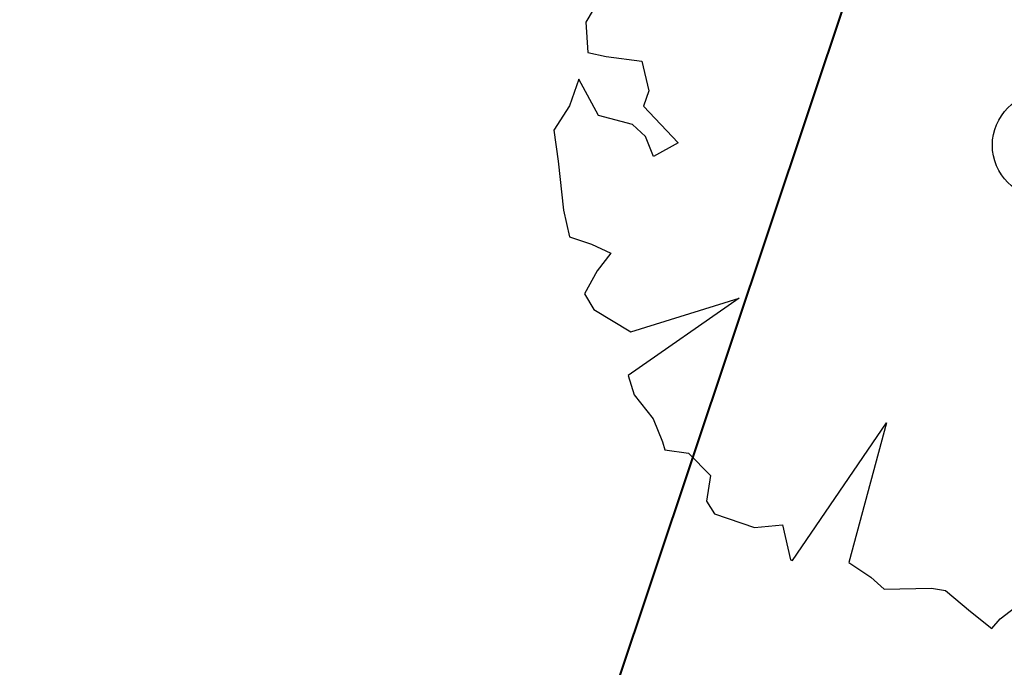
# Model space of a CAD drawing. Header units: metres. Extents: x 6599594 to 6600699, y 5687867 to 5691114.
# Tile 100 of 256: x 6599880.21 to 6599883.07, y 5688678.36 to 5688680.24. Entities that reach past the tile are written whole.
import ezdxf

# ---------------------------------------------------------------- set-up
doc = ezdxf.new("R2010")
doc.units = ezdxf.units.M
doc.header["$MEASUREMENT"] = 0
for name, pattern in [('1', [0]), ('3_EGBZ', [1.5, 1, -0.5]), ('BTO', [0]), ('BUG', [1.5, 1, -0.5])]:
    doc.linetypes.add(name, pattern=pattern)
for name, color, linetype, lineweight in [('_dren', 30, '3_EGBZ', 40), ('_kolor chodnik', 50, '1', 5), ('_kolor jezdnia', 4, '1', 0), ('_kolor zjazdy kostka', 7, '1', 5), ('_kolor ścieżka @ 1', 10, '1', 0), ('_nasadzenia', 72, 'BUG', 30), ('_podział mój', 201, 'BTO', 40)]:
    doc.layers.add(name, color=color, linetype=linetype, lineweight=lineweight)
doc.layers.add('RS-drzewa projektowane', color=7, linetype='CONTINUOUS')
pattern_1 = [(45, (0, 0), (-0.1414213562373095, 0.1414213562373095), []), (135, (0, 0), (-0.1414213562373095, -0.1414213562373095), [])]

# ---------------------------------------------------------------- blocks, each defined once
blk = doc.blocks.new('d2')
at = {"layer": '_nasadzenia'}
for p, q in [((-293019.6650315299, 28216.48516633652), (-293019.9423898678, 28216.34093857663)), ((-293019.5058528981, 28216.47423294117), (-293019.6650315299, 28216.48516633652)), ((-293019.4652712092, 28215.71171003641), (-293019.5058528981, 28216.47423294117)), ((-293019.2000540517, 28216.51097357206), (-293019.3144192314, 28216.43055231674)), ((-293019.0088658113, 28216.43478685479), (-293019.2000540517, 28216.51097357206)), ((-293019.3144192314, 28216.43055231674), (-293019.4652712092, 28215.71171003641)), ((-293018.855843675, 28216.46941021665), (-293019.0088658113, 28216.43478685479)), ((-293018.6644100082, 28216.42572959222), (-293018.855843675, 28216.46941021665)), ((-293020.0166255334, 28216.40975598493), (-293020.2968166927, 28216.3208126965)), ((-293019.9423898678, 28216.34093857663), (-293020.0166255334, 28216.40975598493)), ((-293018.5676449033, 28216.32748790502), (-293018.6644100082, 28216.42572959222)), ((-293018.4212701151, 28216.34265583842), (-293018.5676449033, 28216.32748790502)), ((-293018.2402983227, 28216.20477988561), (-293018.4212701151, 28216.34265583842)), ((-293020.2968166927, 28216.3208126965), (-293020.3139259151, 28216.20716193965)), ((-293020.4275548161, 28216.22425896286), (-293020.8178057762, 28216.19464650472)), ((-293020.3139259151, 28216.20716193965), (-293020.4275548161, 28216.22425896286)), ((-293020.8178057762, 28216.19464650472), (-293020.7468937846, 28216.1161013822)), ((-293017.9817671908, 28216.00781423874), (-293018.2402983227, 28216.20477988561)), ((-293020.7468937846, 28216.1161013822), (-293020.6306410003, 28215.83548282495)), ((-293018.0050329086, 28215.93972023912), (-293017.9817671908, 28216.00781423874)), ((-293020.9398000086, 28215.96474544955), (-293021.0288029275, 28215.79961544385)), ((-293020.6306410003, 28215.83548282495), (-293020.9398000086, 28215.96474544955)), ((-293018.0871430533, 28215.82655175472), (-293018.0050329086, 28215.93972023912)), ((-293017.7984534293, 28215.74964162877), (-293018.0871430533, 28215.82655175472)), ((-293021.0288029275, 28215.79961544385), (-293021.0134116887, 28215.68572355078)), ((-293018.1938077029, 28215.40966504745), (-293017.7984534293, 28215.74964162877)), ((-293021.0134116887, 28215.68572355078), (-293021.1669246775, 28215.58608800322)), ((-293021.1669246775, 28215.58608800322), (-293021.2618386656, 28215.49902084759)), ((-293021.2618386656, 28215.49902084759), (-293021.2464474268, 28215.38512895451)), ((-293017.4792267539, 28215.41244162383), (-293018.1938077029, 28215.40966504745)), ((-293017.3314917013, 28215.17728852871), (-293017.4792267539, 28215.41244162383)), ((-293021.2464474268, 28215.38512895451), (-293021.2697131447, 28215.3170349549)), ((-293021.2697131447, 28215.3170349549), (-293021.3484996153, 28215.21359418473)), ((-293021.3484996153, 28215.21359418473), (-293021.2814021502, 28215.06030916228)), ((-293017.2482667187, 28215.00762989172), (-293017.3314917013, 28215.17728852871)), ((-293021.2814021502, 28215.06030916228), (-293021.3571103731, 28214.93409001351)), ((-293017.262052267, 28214.90370684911), (-293017.2482667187, 28215.00762989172)), ((-293021.3571103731, 28214.93409001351), (-293021.3483664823, 28214.80074269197)), ((-293017.5911168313, 28214.7988722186), (-293017.262052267, 28214.90370684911)), ((-293021.3483664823, 28214.80074269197), (-293021.2672380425, 28214.78388680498)), ((-293017.5240193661, 28214.64558719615), (-293017.5911168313, 28214.7988722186)), ((-293021.2672380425, 28214.78388680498), (-293021.1113830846, 28214.76322569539)), ((-293021.1113830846, 28214.76322569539), (-293021.0798643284, 28214.63296018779)), ((-293021.3882505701, 28214.6840101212), (-293021.4281346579, 28214.56727755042)), ((-293021.3017019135, 28214.52407919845), (-293021.3882505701, 28214.6840101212)), ((-293017.4198706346, 28214.66431921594), (-293017.5240193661, 28214.64558719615)), ((-293017.2806340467, 28214.59501953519), (-293017.4198706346, 28214.66431921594)), ((-293021.0798643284, 28214.63296018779), (-293021.1031300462, 28214.56486618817)), ((-293017.3634804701, 28214.38433277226), (-293017.2806340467, 28214.59501953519)), ((-293021.4281346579, 28214.56727755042), (-293021.4971955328, 28214.46051383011)), ((-293021.1031300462, 28214.56486618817), (-293020.9515804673, 28214.40445299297)), ((-293021.1524943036, 28214.4839626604), (-293021.3017019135, 28214.52407919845)), ((-293021.0943861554, 28214.43151886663), (-293021.1524943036, 28214.4839626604)), ((-293021.4971955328, 28214.46051383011), (-293021.4787260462, 28214.32384355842)), ((-293021.0592982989, 28214.34348716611), (-293021.0943861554, 28214.43151886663)), ((-293020.9515804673, 28214.40445299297), (-293021.0592982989, 28214.34348716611)), ((-293017.2244893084, 28214.28252699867), (-293017.3634804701, 28214.38433277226)), ((-293021.4787260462, 28214.32384355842), (-293021.4543454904, 28214.10911043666)), ((-293017.3293743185, 28214.16627670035), (-293017.2244893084, 28214.28252699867)), ((-293017.3515251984, 28213.81535557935), (-293017.3813259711, 28214.17316373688)), ((-293017.3813259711, 28214.17316373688), (-293017.3716003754, 28214.16984078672)), ((-293017.3716003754, 28214.16984078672), (-293017.3293743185, 28214.16627670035)), ((-293021.4543454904, 28214.10911043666), (-293021.4292286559, 28213.99189559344)), ((-293021.4292286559, 28213.99189559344), (-293021.3319726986, 28213.95866609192)), ((-293021.3319726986, 28213.95866609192), (-293021.2477660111, 28213.91903182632)), ((-293021.2477660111, 28213.91903182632), (-293021.3068558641, 28213.8414512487)), ((-293021.3068558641, 28213.8414512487), (-293021.3628674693, 28213.74109229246)), ((-293017.4071456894, 28213.74987151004), (-293017.3515251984, 28213.81535557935)), ((-293017.4827541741, 28213.65378966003), (-293017.4364681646, 28213.75747156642)), ((-293017.4364681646, 28213.75747156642), (-293017.4072913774, 28213.74750271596)), ((-293021.3628674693, 28213.74109229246), (-293021.3211322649, 28213.67251602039)), ((-293020.6827278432, 28213.72211137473), (-293021.1705643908, 28213.3820784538)), ((-293021.1593662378, 28213.57379206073), (-293020.6827278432, 28213.72211137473)), ((-293018.340181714, 28213.73353405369), (-293017.6313377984, 28213.34606689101)), ((-293017.6100354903, 28213.15411214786), (-293018.340181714, 28213.73353405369)), ((-293021.3211322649, 28213.67251602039), (-293021.1593662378, 28213.57379206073)), ((-293017.5369146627, 28213.36812186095), (-293017.4827541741, 28213.65378966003)), ((-293021.1705643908, 28213.3820784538), (-293021.14520213, 28213.29736970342)), ((-293017.6313377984, 28213.34606689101), (-293017.5369146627, 28213.36812186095)), ((-293021.14520213, 28213.29736970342), (-293021.061486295, 28213.19272325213)), ((-293021.061486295, 28213.19272325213), (-293021.0199965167, 28213.09164088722)), ((-293020.4486406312, 28212.57052589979), (-293020.0360262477, 28213.17468230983)), ((-293020.0360262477, 28213.17468230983), (-293020.2016862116, 28212.5621920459)), ((-293017.7507446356, 28213.02837527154), (-293017.6100354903, 28213.15411214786)), ((-293021.0199965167, 28213.09164088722), (-293021.0105163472, 28213.05581184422)), ((-293021.0105163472, 28213.05581184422), (-293020.906613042, 28213.04203777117)), ((-293020.906613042, 28213.04203777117), (-293020.8098479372, 28212.94379608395)), ((-293017.8259620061, 28212.96716830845), (-293017.7507446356, 28213.02837527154)), ((-293020.8098479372, 28212.94379608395), (-293020.8269571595, 28212.83014532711)), ((-293019.2314686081, 28212.35019368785), (-293019.1358041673, 28212.95519975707)), ((-293019.1358041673, 28212.95519975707), (-293019.0065527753, 28212.43629629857)), ((-293017.9794749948, 28212.86753276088), (-293017.8259620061, 28212.96716830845)), ((-293018.1946652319, 28212.7781072), (-293018.0347503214, 28212.86469208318)), ((-293018.0347503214, 28212.86469208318), (-293018.0250247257, 28212.86136913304)), ((-293018.0250247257, 28212.86136913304), (-293017.9794749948, 28212.86753276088)), ((-293020.8269571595, 28212.83014532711), (-293020.7916238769, 28212.77461971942)), ((-293020.7916238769, 28212.77461971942), (-293020.6165631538, 28212.71480661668)), ((-293018.0912527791, 28212.69932094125), (-293018.1946652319, 28212.7781072)), ((-293020.6165631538, 28212.71480661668), (-293020.4929632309, 28212.72689273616)), ((-293020.4929632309, 28212.72689273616), (-293020.4583662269, 28212.57384884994)), ((-293018.1899812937, 28212.53751388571), (-293018.0912527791, 28212.69932094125)), ((-293020.4583662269, 28212.57384884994), (-293020.4486406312, 28212.57052589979)), ((-293020.2016862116, 28212.5621920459), (-293020.1046756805, 28212.49645645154)), ((-293018.3759947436, 28212.43811947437), (-293018.1899812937, 28212.53751388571)), ((-293020.1046756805, 28212.49645645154), (-293020.0465675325, 28212.44401265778)), ((-293018.8995712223, 28212.3997438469), (-293018.7235287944, 28212.46995511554)), ((-293018.7235287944, 28212.46995511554), (-293018.6326747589, 28212.4497762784)), ((-293018.6326747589, 28212.4497762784), (-293018.5743211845, 28212.42983857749)), ((-293020.0465675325, 28212.44401265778), (-293019.8385154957, 28212.44897060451)), ((-293019.8385154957, 28212.44897060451), (-293019.7768382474, 28212.43876061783)), ((-293019.7768382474, 28212.43876061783), (-293019.6670238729, 28212.34692369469)), ((-293019.0065527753, 28212.43629629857), (-293018.8995712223, 28212.3997438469)), ((-293018.5743211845, 28212.42983857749), (-293018.3759947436, 28212.43811947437)), ((-293019.5372674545, 28212.31345305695), (-293019.4490008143, 28212.38106478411)), ((-293019.4490008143, 28212.38106478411), (-293019.3906472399, 28212.3611270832)), ((-293019.6670238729, 28212.34692369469), (-293019.5733370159, 28212.2714603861)), ((-293019.3906472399, 28212.3611270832), (-293019.3097642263, 28212.31176510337)), ((-293019.3097642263, 28212.31176510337), (-293019.2314686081, 28212.35019368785)), ((-293019.5733370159, 28212.2714603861), (-293019.5372674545, 28212.31345305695))]:
    blk.add_line(p, q, dxfattribs=at)
blk.add_circle((-293019.3393299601, 28214.3936584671), 0.2317757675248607, dxfattribs=at)
blk = doc.blocks.new('hhh')
at = {"layer": '_podział mój'}
blk.add_line((6600012.715234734, 5689068.962127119), (6599853.466151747, 5688593.232024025), dxfattribs=at)

msp = doc.modelspace()

# ---------------------------------------------------------------- hatches: boundary and pattern name
at = {"layer": '_kolor chodnik'}
h = msp.add_hatch(dxfattribs=at)
h.set_pattern_fill('ANSI37', color=256, scale=1.6)
h.set_pattern_definition(pattern_1)
h.paths.add_polyline_path([(6599849.938171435, 5688542.085872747), (6599852.232147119, 5688548.938742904), (6599853.573135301, 5688548.489851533), (6599853.827082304, 5688549.248475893), (6599851.793849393, 5688549.929093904), (6599849.895278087, 5688548.982823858), (6599847.823506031, 5688542.793750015)])
edge = h.paths.add_edge_path()
edge.add_line((6600018.106075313, 5689087.454911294), (6600022.42781917, 5689091.229234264))
edge.add_line((6600022.42781917, 5689091.229234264), (6600020.233254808, 5689093.742094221))
edge.add_line((6600020.233254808, 5689093.742094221), (6600017.159471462, 5689091.057656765))
edge.add_arc((6600023.275194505, 5689085.385140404), 8.34143334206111, 137.1531558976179, 148.8016577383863)
edge.add_line((6600016.140105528, 5689089.706021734), (6600018.106075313, 5689087.454911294))
h.paths.add_polyline_path([(6600038.501784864, 5689187.59229436), (6600037.906968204, 5689187.700586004), (6600037.638296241, 5689186.224843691), (6600038.240083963, 5689186.115282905)])
h.paths.add_polyline_path([(6600069.098302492, 5689360.276020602), (6600068.321239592, 5689360.413462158), (6600068.064048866, 5689358.936495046), (6600068.836639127, 5689358.799546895)])
h.paths.add_polyline_path([(6600082.393785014, 5689362.950258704), (6600082.941124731, 5689366.103121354), (6600081.481377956, 5689366.361351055), (6600080.923159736, 5689363.210828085)])
h.paths.add_polyline_path([(6600074.022236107, 5689388.065861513), (6600072.983907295, 5689388.249860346), (6600072.723374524, 5689386.772538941), (6600073.760538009, 5689386.588865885)])
h.paths.add_polyline_path([(6600105.602402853, 5689486.45426531), (6600106.738797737, 5689489.760539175), (6600105.28818975, 5689490.281952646), (6600104.132785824, 5689486.965912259)])
h.paths.add_polyline_path([(6600132.519778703, 5689678.737346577), (6600131.636986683, 5689678.922259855), (6600131.330470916, 5689677.453953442), (6600132.212256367, 5689677.269208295)])
h.paths.add_polyline_path([(6600156.649397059, 5689798.7449027), (6600156.48800471, 5689797.95886096), (6600157.450195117, 5689797.757316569), (6600157.615023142, 5689798.542205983)])
h.paths.add_polyline_path([(6600189.055358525, 5689948.643107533), (6600187.902868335, 5689948.884512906), (6600187.600024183, 5689947.417400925), (6600188.748131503, 5689947.176379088)])
edge = h.paths.add_edge_path()
edge.add_line((6600204.459383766, 5690032.969035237), (6600204.153258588, 5690031.227801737))
edge.add_arc((6600202.328347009, 5690027.299936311), 4.331100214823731, 41.853001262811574, 65.08011546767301, ccw=False)
edge.add_arc((6600032.903931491, 5690051.979071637), 174.020003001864, 352.8070218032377, 353.495463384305)
edge.add_arc((6600202.372679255, 5690027.343587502), 5.999999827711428, 55.12102442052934, 69.64815978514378)
edge = h.paths.add_edge_path()
edge.add_line((6600205.046027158, 5690040.265402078), (6600204.972740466, 5690038.483452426))
edge.add_arc((6600203.986269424, 5690044.401803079), 5.999999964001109, 279.4630688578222, 294.9140560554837)
edge.add_line((6600206.513819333, 5690038.960158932), (6600206.607027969, 5690041.030672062))
edge.add_arc((6600203.986269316, 5690044.401803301), 4.270000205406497, 284.3702444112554, 307.86193139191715, ccw=False)
edge = h.paths.add_edge_path()
edge.add_arc((6600203.547470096, 5690044.558759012), 6.446878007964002, 324.43500910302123, 356.20133685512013, ccw=False)
edge.add_arc((6600203.986269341, 5690044.401803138), 6.000000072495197, 323.2169970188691, 357.4193489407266)
h.paths.add_polyline_path([(6600208.910055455, 5690121.713696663), (6600208.146285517, 5690121.748120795), (6600207.125602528, 5690121.794124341), (6600209.971605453, 5690121.665851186)])
edge = h.paths.add_edge_path()
edge.add_line((6600238.769818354, 5690481.648294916), (6600240.338176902, 5690490.87374652))
edge.add_line((6600240.338176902, 5690490.87374652), (6600241.251295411, 5690510.829461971))
edge.add_line((6600241.251295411, 5690510.829461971), (6600239.524022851, 5690510.928942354))
edge.add_line((6600239.524022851, 5690510.928942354), (6600238.633343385, 5690491.167757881))
edge.add_line((6600238.633343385, 5690491.167757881), (6600234.579716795, 5690467.661262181))
edge.add_line((6600234.579716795, 5690467.661262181), (6600234.449796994, 5690464.966873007))
edge.add_arc((6600242.443669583, 5690464.607462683), 8.001948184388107, 177.4256737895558, 268.2543056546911)
edge.add_line((6600242.199903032, 5690456.609228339), (6600242.216657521, 5690457.359274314))
edge.add_line((6600242.216657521, 5690457.359274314), (6600242.305257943, 5690458.836738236))
edge.add_arc((6600242.444504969, 5690464.607952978), 5.772894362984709, 177.0298084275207, 268.6178439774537, ccw=False)
edge.add_line((6600236.679365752, 5690464.907083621), (6600236.951876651, 5690470.95443634))
edge.add_line((6600236.951876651, 5690470.95443634), (6600238.15078669, 5690478.210832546))
edge.add_line((6600238.15078669, 5690478.210832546), (6600238.769818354, 5690481.648294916))
h.paths.add_polyline_path([(6600238.769818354, 5690481.648294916), (6600238.15078669, 5690478.210832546), (6600239.670056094, 5690477.930590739), (6600240.266710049, 5690481.376366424)])
edge = h.paths.add_edge_path()
edge.add_line((6600223.366500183, 5690460.339976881), (6600223.278629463, 5690457.997544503))
edge.add_arc((6600220.967166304, 5690465.656339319), 7.999999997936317, 286.7940807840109, 300.2738222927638)
edge.add_line((6600225.000231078, 5690458.747331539), (6600225.240084, 5690461.623695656))
edge.add_arc((6600221.105749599, 5690465.648640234), 5.76999998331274, 293.06724424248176, 315.7681070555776, ccw=False)
edge = h.paths.add_edge_path()
edge.add_arc((6600220.025145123, 5690444.676291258), 5.770000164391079, 37.996647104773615, 59.94382588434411, ccw=False)
edge.add_line((6600224.572175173, 5690448.22839199), (6600224.817793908, 5690451.081798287))
edge.add_arc((6600220.025145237, 5690444.676291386), 7.999999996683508, 53.19588653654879, 68.15166733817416)
edge.add_line((6600223.00235276, 5690452.101669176), (6600222.91504296, 5690449.670427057))
edge = h.paths.add_edge_path()
edge.add_arc((6600221.105749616, 5690465.648640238), 7.999999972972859, 328.0222308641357, 357.0132597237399)
edge.add_line((6600229.094882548, 5690465.23180147), (6600229.218816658, 5690467.593604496))
edge.add_line((6600229.218816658, 5690467.593604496), (6600228.218919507, 5690467.645774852))
edge.add_line((6600228.218919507, 5690467.645774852), (6600227.891778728, 5690461.411918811))
h.paths.add_polyline_path([(6600200.980142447, 5690012.236744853), (6600202.317278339, 5690011.956662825), (6600202.522293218, 5690012.935421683), (6600201.182321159, 5690013.216097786)])
h.paths.add_polyline_path([(6600196.457878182, 5689983.98337835), (6600195.202332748, 5689984.246370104), (6600194.899091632, 5689982.777335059), (6600196.150355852, 5689982.515240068)])
edge = h.paths.add_edge_path()
edge.add_line((6600112.305909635, 5689517.991018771), (6600112.691041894, 5689519.807934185))
edge.add_line((6600112.691041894, 5689519.807934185), (6600113.245521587, 5689522.423769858))
edge.add_line((6600113.245521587, 5689522.423769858), (6600111.553124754, 5689522.782507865))
edge.add_line((6600111.553124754, 5689522.782507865), (6600107.405864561, 5689503.21722655))
edge.add_line((6600107.405864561, 5689503.21722655), (6600099.494506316, 5689480.361667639))
edge.add_line((6600099.494506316, 5689480.361667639), (6600099.182814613, 5689478.891218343))
edge.add_arc((6600107.008997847, 5689477.232359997), 8.000059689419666, 168.0325629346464, 257.7529108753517)
edge.add_line((6600105.311960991, 5689469.414366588), (6600105.784990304, 5689471.593619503))
edge.add_arc((6600107.008927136, 5689477.232314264), 5.769999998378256, 168.0321375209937, 257.7533362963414, ccw=False)
edge.add_line((6600101.364343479, 5689478.42879883), (6600101.647245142, 5689479.76342708))
edge.add_line((6600101.647245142, 5689479.76342708), (6600104.132785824, 5689486.965912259))
edge.add_line((6600104.132785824, 5689486.965912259), (6600105.28818975, 5689490.281952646))
edge.add_line((6600105.28818975, 5689490.281952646), (6600108.240043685, 5689498.809726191))
edge.add_line((6600108.240043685, 5689498.809726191), (6600112.305909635, 5689517.991018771))
h.paths.add_polyline_path([(6600136.009573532, 5689645.499114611), (6600138.333647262, 5689645.012304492), (6600138.661671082, 5689646.578318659), (6600134.869459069, 5689647.372651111)])
at = {"layer": '_kolor jezdnia'}
h = msp.add_hatch(dxfattribs=at)
h.set_pattern_fill('ANSI37', color=4, scale=3.5)
h.set_pattern_definition([(45, (0, 0), (-0.3093592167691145, 0.3093592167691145), []), (135, (0, 0), (-0.3093592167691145, -0.3093592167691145), [])])
edge = h.paths.add_edge_path()
edge.add_line((6599833.066047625, 5688539.933393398), (6599850.649511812, 5688527.983462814))
edge.add_arc((6599857.337592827, 5688536.653968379), 10.95025544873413, 169.5012687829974, 232.3548431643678, ccw=False)
edge.add_arc((6599858.085851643, 5688536.618142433), 11.69295282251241, 162.2507788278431, 169.9967502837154, ccw=False)
edge.add_line((6599846.949484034, 5688540.182754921), (6599847.823506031, 5688542.793750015))
edge.add_line((6599847.823506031, 5688542.793750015), (6599849.895278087, 5688548.982823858))
edge.add_line((6599849.895278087, 5688548.982823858), (6599852.434748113, 5688556.56906746))
edge.add_line((6599852.434748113, 5688556.56906746), (6599928.48625871, 5688783.760284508))
edge.add_line((6599928.48625871, 5688783.760284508), (6599931.025728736, 5688791.34652811))
edge.add_line((6599931.025728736, 5688791.34652811), (6599996.657773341, 5688987.411326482))
edge.add_line((6599996.657773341, 5688987.411326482), (6599999.197243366, 5688994.997570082))
edge.add_line((6599999.197243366, 5688994.997570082), (6600021.930100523, 5689062.908193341))
edge.add_line((6600021.930100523, 5689062.908193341), (6600017.620224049, 5689067.371531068))
edge.add_line((6600017.620224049, 5689067.371531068), (6600016.714558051, 5689064.654078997))
edge.add_line((6600016.714558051, 5689064.654078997), (6600012.423620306, 5689051.835617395))
edge.add_line((6600012.423620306, 5689051.835617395), (6600009.884150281, 5689044.249373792))
edge.add_line((6600009.884150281, 5689044.249373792), (6599977.53516164, 5688947.612159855))
edge.add_line((6599977.53516164, 5688947.612159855), (6599974.995691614, 5688940.025916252))
edge.add_line((6599974.995691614, 5688940.025916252), (6599942.096912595, 5688841.746295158))
edge.add_line((6599942.096912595, 5688841.746295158), (6599939.557442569, 5688834.160051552))
edge.add_line((6599939.557442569, 5688834.160051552), (6599882.679288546, 5688664.246042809))
edge.add_line((6599882.679288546, 5688664.246042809), (6599880.139818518, 5688656.659799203))
edge.add_line((6599880.139818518, 5688656.659799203), (6599852.46454386, 5688573.984527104))
edge.add_line((6599852.46454386, 5688573.984527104), (6599842.470137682, 5688544.127903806))
edge.add_arc((6599835.706422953, 5688546.652910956), 7.219660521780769, 248.5480913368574, 339.52856074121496, ccw=False)
h.paths.add_polyline_path([(6600044.653202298, 5689172.271628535), (6600046.276244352, 5689181.431901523), (6600047.759199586, 5689189.801539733), (6600051.0603021, 5689208.432603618), (6600052.368792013, 5689215.817578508), (6600054.808584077, 5689229.587499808), (6600056.11707399, 5689236.972474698), (6600057.346666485, 5689243.912161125), (6600058.655146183, 5689251.297078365), (6600058.831439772, 5689252.292060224), (6600060.098987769, 5689259.445963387), (6600060.139929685, 5689259.677035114), (6600061.407468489, 5689266.830886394), (6600072.329030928, 5689328.470998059), (6600073.637511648, 5689335.855921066), (6600077.337304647, 5689356.73715072), (6600078.820259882, 5689365.106788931), (6600081.142794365, 5689378.214921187), (6600082.538516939, 5689386.092227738), (6600095.187867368, 5689457.483787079), (6600091.082877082, 5689465.8405575), (6600089.043088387, 5689454.328211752), (6600087.870641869, 5689447.711051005), (6600087.560133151, 5689445.958573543), (6600086.562151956, 5689440.326076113), (6600082.433200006, 5689417.022719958), (6600080.95024477, 5689408.65308175), (6600077.202698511, 5689387.502337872), (6600075.719743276, 5689379.132699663), (6600073.469199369, 5689366.430874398), (6600071.986244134, 5689358.061236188), (6600069.98686466, 5689346.776955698), (6600068.591142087, 5689338.899649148), (6600065.559290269, 5689321.78820693), (6600064.163567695, 5689313.910900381), (6600059.719426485, 5689288.828650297), (6600058.323703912, 5689280.951343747), (6600057.563846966, 5689276.662793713), (6600056.168124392, 5689268.785487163), (6600054.804920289, 5689261.091711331), (6600053.409197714, 5689253.21440478), (6600053.264817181, 5689252.399536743), (6600051.869094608, 5689244.522230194), (6600051.183555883, 5689240.653124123), (6600049.787833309, 5689232.775817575), (6600046.593849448, 5689214.749319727), (6600045.198126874, 5689206.872013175), (6600044.41754409, 5689202.466488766), (6600042.934588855, 5689194.096850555), (6600036.429952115, 5689157.38538759), (6600034.946996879, 5689149.01574938), (6600030.579776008, 5689124.367629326), (6600027.529365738, 5689107.151445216), (6600024.895072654, 5689094.014582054), (6600030.583685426, 5689094.264316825), (6600032.945013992, 5689106.191885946), (6600043.170247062, 5689163.901990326)])
edge = h.paths.add_edge_path()
edge.add_line((6600111.106812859, 5689535.144351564), (6600111.256844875, 5689535.85214863))
edge.add_line((6600111.256844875, 5689535.85214863), (6600112.915748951, 5689543.678261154))
edge.add_line((6600112.915748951, 5689543.678261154), (6600117.304772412, 5689564.384094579))
edge.add_line((6600117.304772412, 5689564.384094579), (6600119.067357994, 5689572.699339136))
edge.add_line((6600119.067357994, 5689572.699339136), (6600120.087667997, 5689577.512794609))
edge.add_line((6600120.087667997, 5689577.512794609), (6600121.642890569, 5689584.849775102))
edge.add_line((6600121.642890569, 5689584.849775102), (6600128.436769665, 5689616.900852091))
edge.add_line((6600128.436769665, 5689616.900852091), (6600129.991992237, 5689624.237832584))
edge.add_line((6600129.991992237, 5689624.237832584), (6600132.660554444, 5689636.827148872))
edge.add_line((6600132.660554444, 5689636.827148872), (6600133.208838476, 5689639.444704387))
edge.add_line((6600133.208838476, 5689639.444704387), (6600134.848957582, 5689647.274775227))
edge.add_line((6600134.848957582, 5689647.274775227), (6600138.97649476, 5689666.979995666))
edge.add_line((6600138.97649476, 5689666.979995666), (6600140.51410642, 5689674.320687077))
edge.add_line((6600140.51410642, 5689674.320687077), (6600145.209128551, 5689696.735129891))
edge.add_line((6600145.209128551, 5689696.735129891), (6600146.746740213, 5689704.075821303))
edge.add_line((6600146.746740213, 5689704.075821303), (6600151.462308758, 5689726.588354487))
edge.add_line((6600151.462308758, 5689726.588354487), (6600152.999920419, 5689733.929045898))
edge.add_line((6600152.999920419, 5689733.929045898), (6600155.244070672, 5689744.642813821))
edge.add_line((6600155.244070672, 5689744.642813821), (6600156.781682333, 5689751.983505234))
edge.add_line((6600156.781682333, 5689751.983505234), (6600161.635515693, 5689775.156126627))
edge.add_line((6600161.635515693, 5689775.156126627), (6600163.378142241, 5689783.475576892))
edge.add_line((6600163.378142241, 5689783.475576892), (6600163.850769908, 5689785.731942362))
edge.add_line((6600163.850769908, 5689785.731942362), (6600167.028500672, 5689800.902704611))
edge.add_line((6600167.028500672, 5689800.902704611), (6600179.49088801, 5689860.399222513))
edge.add_line((6600179.49088801, 5689860.399222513), (6600181.233514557, 5689868.718672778))
edge.add_line((6600181.233514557, 5689868.718672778), (6600181.84713393, 5689871.648144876))
edge.add_line((6600181.84713393, 5689871.648144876), (6600183.384745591, 5689878.988836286))
edge.add_line((6600183.384745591, 5689878.988836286), (6600184.935818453, 5689886.393792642))
edge.add_line((6600184.935818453, 5689886.393792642), (6600186.575937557, 5689894.223863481))
edge.add_line((6600186.575937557, 5689894.223863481), (6600194.05133812, 5689929.912074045))
edge.add_line((6600194.05133812, 5689929.912074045), (6600195.691457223, 5689937.742144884))
edge.add_line((6600195.691457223, 5689937.742144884), (6600202.915799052, 5689972.231779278))
edge.add_line((6600202.915799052, 5689972.231779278), (6600204.555918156, 5689980.061850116))
edge.add_line((6600204.555918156, 5689980.061850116), (6600206.062781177, 5689987.255744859))
edge.add_line((6600206.062781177, 5689987.255744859), (6600207.702900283, 5689995.085815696))
edge.add_line((6600207.702900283, 5689995.085815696), (6600210.232559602, 5690007.162628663))
edge.add_line((6600210.232559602, 5690007.162628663), (6600211.694938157, 5690014.144150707))
edge.add_arc((6600028.177652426, 5690052.584442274), 187.5000004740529, 348.1696294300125, 357.4195276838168)
edge.add_line((6600215.487522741, 5690044.142720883), (6600208.310270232, 5690026.480446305))
edge.add_arc((6600032.903933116, 5690051.97907145), 177.2500013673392, 348.1696294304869, 351.7289130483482, ccw=False)
edge.add_line((6600206.38894146, 5690015.640182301), (6600205.966941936, 5690013.625519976))
edge.add_line((6600205.966941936, 5690013.625519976), (6600204.326822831, 5690005.795449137))
edge.add_line((6600204.326822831, 5690005.795449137), (6600197.076961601, 5689971.183982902))
edge.add_line((6600197.076961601, 5689971.183982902), (6600195.334335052, 5689962.864532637))
edge.add_line((6600195.334335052, 5689962.864532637), (6600193.44722506, 5689953.855305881))
edge.add_line((6600193.44722506, 5689953.855305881), (6600191.909227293, 5689946.512771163))
edge.add_line((6600191.909227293, 5689946.512771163), (6600185.496844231, 5689915.899498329))
edge.add_line((6600185.496844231, 5689915.899498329), (6600183.856521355, 5689908.068454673))
edge.add_line((6600183.856521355, 5689908.068454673), (6600182.066605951, 5689899.523243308))
edge.add_line((6600182.066605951, 5689899.523243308), (6600180.32407057, 5689891.204228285))
edge.add_line((6600180.32407057, 5689891.204228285), (6600174.320344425, 5689862.541919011))
edge.add_line((6600174.320344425, 5689862.541919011), (6600172.577809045, 5689854.222903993))
edge.add_line((6600172.577809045, 5689854.222903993), (6600163.663810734, 5689811.666703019))
edge.add_line((6600163.663810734, 5689811.666703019), (6600162.023782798, 5689803.837067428))
edge.add_line((6600162.023782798, 5689803.837067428), (6600160.924220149, 5689798.587659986))
edge.add_line((6600160.924220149, 5689798.587659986), (6600159.279208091, 5689790.734229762))
edge.add_line((6600159.279208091, 5689790.734229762), (6600157.107250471, 5689780.365115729))
edge.add_line((6600157.107250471, 5689780.365115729), (6600155.462238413, 5689772.511685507))
edge.add_line((6600155.462238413, 5689772.511685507), (6600153.380318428, 5689762.572418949))
edge.add_line((6600153.380318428, 5689762.572418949), (6600151.735124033, 5689754.718118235))
edge.add_line((6600151.735124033, 5689754.718118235), (6600148.586504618, 5689739.686336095))
edge.add_line((6600148.586504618, 5689739.686336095), (6600146.885007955, 5689731.563243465))
edge.add_line((6600146.885007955, 5689731.563243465), (6600141.75088822, 5689707.052510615))
edge.add_line((6600141.75088822, 5689707.052510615), (6600140.110896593, 5689699.223048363))
edge.add_line((6600140.110896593, 5689699.223048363), (6600133.483561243, 5689667.583574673))
edge.add_line((6600133.483561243, 5689667.583574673), (6600131.860394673, 5689659.834436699))
edge.add_line((6600131.860394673, 5689659.834436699), (6600131.740984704, 5689659.26436315))
edge.add_line((6600131.740984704, 5689659.26436315), (6600130.117814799, 5689651.515209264))
edge.add_line((6600130.117814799, 5689651.515209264), (6600127.27873359, 5689637.961189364))
edge.add_line((6600127.27873359, 5689637.961189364), (6600126.924568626, 5689636.290366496))
edge.add_line((6600126.924568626, 5689636.290366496), (6600125.166244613, 5689627.995226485))
edge.add_line((6600125.166244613, 5689627.995226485), (6600118.009503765, 5689594.232298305))
edge.add_line((6600118.009503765, 5689594.232298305), (6600116.25117975, 5689585.937158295))
edge.add_line((6600116.25117975, 5689585.937158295), (6600113.665314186, 5689573.737975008))
edge.add_line((6600113.665314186, 5689573.737975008), (6600111.898534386, 5689565.402943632))
edge.add_line((6600111.898534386, 5689565.402943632), (6600104.889982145, 5689532.339115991))
edge.add_line((6600104.889982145, 5689532.339115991), (6600103.22663594, 5689524.492047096))
edge.add_line((6600103.22663594, 5689524.492047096), (6600096.623876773, 5689493.342605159))
edge.add_line((6600096.623876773, 5689493.342605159), (6600094.968986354, 5689485.535427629))
edge.add_line((6600094.968986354, 5689485.535427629), (6600094.300101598, 5689482.379870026))
edge.add_line((6600094.300101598, 5689482.379870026), (6600099.182814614, 5689478.891218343))
edge.add_line((6600099.182814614, 5689478.891218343), (6600099.494506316, 5689480.361667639))
edge.add_line((6600099.494506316, 5689480.361667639), (6600111.106812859, 5689535.144351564))
edge = h.paths.add_edge_path()
edge.add_arc((6600239.213891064, 5690851.400367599), 10.00000000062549, -2.8342403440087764, 76.13703556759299, ccw=False)
edge.add_line((6600249.201658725, 5690850.905901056), (6600249.082723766, 5690848.503524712))
edge.add_line((6600249.082723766, 5690848.503524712), (6600247.016487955, 5690806.767468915))
edge.add_line((6600247.016487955, 5690806.767468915), (6600246.092398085, 5690789.152178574))
edge.add_line((6600246.092398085, 5690789.152178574), (6600233.768116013, 5690572.015170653))
edge.add_line((6600233.768116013, 5690572.015170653), (6600228.959056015, 5690465.296202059))
edge.add_line((6600228.959056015, 5690465.296202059), (6600234.588724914, 5690465.017134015))
edge.add_line((6600234.588724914, 5690465.017134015), (6600239.262540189, 5690571.767576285))
edge.add_line((6600239.262540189, 5690571.767576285), (6600252.50503885, 5690806.400146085))
edge.add_line((6600252.50503885, 5690806.400146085), (6600254.569211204, 5690848.094521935))
edge.add_arc((6600262.559425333, 5690847.6989487), 7.999999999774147, 76.13703557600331, 177.1657596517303, ccw=False)
edge.add_line((6600264.476229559, 5690855.465921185), (6600241.609896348, 5690861.109083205))
edge = h.paths.add_edge_path()
edge.add_line((6600250.031475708, 5690451.625307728), (6600250.231741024, 5690455.772579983))
edge.add_line((6600250.231741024, 5690455.772579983), (6600246.257763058, 5690456.417303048))
edge.add_line((6600246.257763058, 5690456.417303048), (6600242.171761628, 5690456.61060902))
edge.add_arc((6600242.563100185, 5690464.586983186), 7.985968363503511, 176.9123644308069, 267.1911945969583, ccw=False)
edge.add_line((6600234.588724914, 5690465.017134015), (6600228.959056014, 5690465.296202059))
edge.add_arc((6600220.965133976, 5690465.657286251), 8.002072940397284, 267.8289300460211, 357.413716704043, ccw=False)
edge.add_line((6600220.661989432, 5690457.660957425), (6600212.406915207, 5690458.119572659))
edge.add_line((6600212.406915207, 5690458.119572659), (6600208.431872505, 5690457.817501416))
edge.add_line((6600208.431872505, 5690457.817501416), (6600208.233912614, 5690454.548331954))
edge.add_line((6600208.233912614, 5690454.548331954), (6600212.129565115, 5690453.127270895))
edge.add_line((6600212.129565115, 5690453.127270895), (6600218.640548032, 5690452.76554962))
edge.add_line((6600218.640548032, 5690452.76554962), (6600216.486747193, 5690452.885205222))
edge.add_line((6600216.486747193, 5690452.885205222), (6600220.468905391, 5690452.663974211))
edge.add_arc((6600220.025145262, 5690444.676291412), 7.99999997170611, -0.3386579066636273, 86.8201700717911, ccw=False)
edge.add_line((6600228.025005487, 5690444.629006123), (6600227.803602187, 5690439.649256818))
edge.add_line((6600227.803602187, 5690439.649256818), (6600226.885525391, 5690435.936828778))
edge.add_line((6600226.885525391, 5690435.936828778), (6600225.534849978, 5690405.967249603))
edge.add_line((6600225.534849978, 5690405.967249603), (6600226.115199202, 5690402.187514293))
edge.add_line((6600226.115199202, 5690402.187514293), (6600213.445139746, 5690121.008786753))
edge.add_line((6600213.445139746, 5690121.008786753), (6600213.352800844, 5690118.960058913))
edge.add_line((6600213.352800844, 5690118.960058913), (6600209.980184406, 5690044.131649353))
edge.add_arc((6600203.98626942, 5690044.401803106), 5.999999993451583, 257.4162346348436, 357.41934921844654, ccw=False)
edge.add_line((6600202.679069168, 5690038.545931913), (6600201.589735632, 5690033.666039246))
edge.add_line((6600201.589735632, 5690033.666039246), (6600203.67987942, 5690033.199458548))
edge.add_arc((6600202.372679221, 5690027.343587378), 5.999999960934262, -8.27108729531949, 77.41623506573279, ccw=False)
edge.add_line((6600208.310270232, 5690026.480446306), (6600215.487522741, 5690044.142720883))
edge.add_line((6600215.487522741, 5690044.142720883), (6600216.199687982, 5690059.9446614))
edge.add_line((6600216.199687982, 5690059.9446614), (6600216.537356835, 5690067.437056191))
edge.add_line((6600216.537356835, 5690067.437056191), (6600223.893528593, 5690230.66011469))
edge.add_line((6600223.893528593, 5690230.66011469), (6600224.231197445, 5690238.152509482))
edge.add_line((6600224.231197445, 5690238.152509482), (6600233.507835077, 5690443.987992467))
edge.add_arc((6600241.499722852, 5690443.627812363), 7.999999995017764, 87.29208981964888, 177.4195277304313, ccw=False)
edge.add_line((6600241.877677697, 5690451.618879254), (6600246.021541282, 5690451.422886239))
edge.add_line((6600246.021541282, 5690451.422886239), (6600246.427694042, 5690451.44338883))
edge.add_line((6600246.427694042, 5690451.44338883), (6600246.79397003, 5690451.461878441))
edge.add_line((6600246.79397003, 5690451.461878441), (6600250.031475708, 5690451.625307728))
edge = h.paths.add_edge_path()
edge.add_line((6600007.33756506, 5689086.20374581), (6600006.980466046, 5689080.740822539))
edge.add_line((6600006.980466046, 5689080.740822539), (6600007.229745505, 5689080.720859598))
edge.add_line((6600007.229745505, 5689080.720859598), (6600008.093335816, 5689080.601653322))
edge.add_line((6600008.093335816, 5689080.601653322), (6600008.702681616, 5689080.53831051))
edge.add_arc((6600008.140193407, 5689070.554142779), 9.999999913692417, -18.557800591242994, 86.77547804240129, ccw=False)
edge.add_line((6600017.620224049, 5689067.371531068), (6600021.930100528, 5689062.908193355))
edge.add_arc((6599734.83819726, 5689159.011261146), 302.7499967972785, 341.4922000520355, 343.8640860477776)
edge.add_arc((6600034.895369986, 5689072.315877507), 9.581213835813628, 98.63328270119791, 164.5273290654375, ccw=False)
edge.add_line((6600033.457137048, 5689081.788529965), (6600033.832640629, 5689081.798737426))
edge.add_line((6600033.832640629, 5689081.798737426), (6600034.422462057, 5689082.05700874))
edge.add_line((6600034.422462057, 5689082.05700874), (6600036.833623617, 5689082.139040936))
edge.add_line((6600036.833623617, 5689082.139040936), (6600036.730225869, 5689087.148851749))
edge.add_line((6600036.730225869, 5689087.148851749), (6600036.579860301, 5689087.134303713))
edge.add_arc((6600036.479565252, 5689093.136286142), 6.002820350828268, 169.1687651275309, 270.9573417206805, ccw=False)
edge.add_line((6600030.583685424, 5689094.264316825), (6600024.895072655, 5689094.014582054))
edge.add_arc((6600015.200558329, 5689096.162123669), 9.929528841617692, 271.0943432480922, 347.5094668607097, ccw=False)
edge.add_arc((6600014.909438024, 5689089.646776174), 3.446070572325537, 264.4236009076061, 278.0194998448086, ccw=False)
edge.add_line((6600014.574573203, 5689086.217014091), (6600014.299554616, 5689086.232508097))
edge.add_line((6600014.299554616, 5689086.232508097), (6600010.474232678, 5689086.448019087))
edge.add_line((6600010.474232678, 5689086.448019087), (6600007.33756506, 5689086.20374581))
edge = h.paths.add_edge_path()
edge.add_line((6600105.490725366, 5689463.953528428), (6600106.927559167, 5689464.047234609))
edge.add_line((6600106.927559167, 5689464.047234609), (6600107.835, 5689468.66))
edge.add_line((6600107.835, 5689468.66), (6600105.311960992, 5689469.414366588))
edge.add_arc((6600107.008997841, 5689477.232359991), 8.000059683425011, 168.0325628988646, 257.75291091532, ccw=False)
edge.add_line((6600099.182814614, 5689478.891218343), (6600094.300101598, 5689482.379870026))
edge.add_arc((6600586.245114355, 5689378.104238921), 502.8750369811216, 168.032376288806, 169.9522165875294)
edge.add_line((6600091.082877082, 5689465.8405575), (6600095.187867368, 5689457.483787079))
edge.add_arc((6600103.065173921, 5689456.088064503), 8.000000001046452, 77.7533362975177, 169.9524553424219, ccw=False)
edge.add_line((6600104.762140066, 5689463.906012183), (6600105.490725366, 5689463.953528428))
at = {"layer": '_kolor zjazdy kostka'}
h = msp.add_hatch(dxfattribs=at)
h.set_pattern_fill('ANSI37', color=256, scale=1.6)
h.set_pattern_definition(pattern_1)
h.paths.add_polyline_path([(6600244.137440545, 5690813.934732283), (6600242.369522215, 5690814.022127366), (6600242.097568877, 5690808.528921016), (6600243.865482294, 5690808.441426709)])
h.paths.add_polyline_path([(6600247.012128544, 5690806.679412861), (6600247.442736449, 5690815.377295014), (6600247.393289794, 5690814.378518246), (6600247.113277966, 5690808.722537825)])
h.paths.add_polyline_path([(6600242.297085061, 5690788.088808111), (6600240.958726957, 5690788.155683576), (6600240.648818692, 5690782.664569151), (6600241.987258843, 5690782.599147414)])
h.paths.add_polyline_path([(6600245.558275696, 5690780.919298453), (6600246.037231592, 5690789.405686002), (6600244.985820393, 5690788.453468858), (6600244.612601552, 5690781.981345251)])
h.paths.add_polyline_path([(6600241.348405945, 5690723.711515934), (6600242.272017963, 5690722.691689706), (6600242.749709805, 5690731.155680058), (6600241.698138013, 5690730.203317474), (6600241.472690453, 5690726.27550499)])
h.paths.add_polyline_path([(6600225.772794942, 5690394.589141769), (6600224.731429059, 5690393.637598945), (6600224.461246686, 5690387.644646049), (6600225.412923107, 5690386.603142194)])
h.paths.add_polyline_path([(6600223.012390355, 5690333.280720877), (6600223.372595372, 5690341.272607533), (6600222.32835346, 5690340.318436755), (6600222.058239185, 5690334.324941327)])
h.paths.add_polyline_path([(6600215.496388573, 5690166.390602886), (6600215.856593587, 5690174.382489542), (6600214.812834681, 5690173.428760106), (6600214.542018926, 5690167.435062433)])
h.paths.add_polyline_path([(6600212.446537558, 5690121.053392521), (6600213.399499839, 5690120.010473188), (6600213.788744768, 5690128.503024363), (6600212.745135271, 5690127.54943145)])
h.paths.add_polyline_path([(6600209.977420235, 5690121.665589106), (6600210.225142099, 5690127.162117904), (6600207.346107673, 5690127.291879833), (6600207.119593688, 5690121.794395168)])
h.paths.add_polyline_path([(6600207.950178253, 5690070.725854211), (6600204.880846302, 5690070.828947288), (6600204.643784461, 5690065.333808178), (6600207.702521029, 5690065.204598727)])
h.paths.add_polyline_path([(6600200.981479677, 5690012.236464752), (6600199.969248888, 5690007.339980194), (6600201.282587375, 5690007.064882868), (6600202.31726072, 5690011.956666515)])
h.paths.add_polyline_path([(6600193.613960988, 5689970.406358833), (6600192.398010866, 5689970.660657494), (6600191.286205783, 5689965.274578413), (6600192.486379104, 5689965.023185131)])
h.paths.add_polyline_path([(6600189.061271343, 5689948.671423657), (6600189.98413328, 5689953.050774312), (6600188.818902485, 5689953.32186217), (6600187.908781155, 5689948.91282903)])
h.paths.add_polyline_path([(6600180.976201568, 5689915.317449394), (6600179.952861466, 5689910.421322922), (6600181.008474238, 5689910.200199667), (6600182.033843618, 5689915.09540201)])
h.paths.add_polyline_path([(6600176.508279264, 5689893.538690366), (6600177.476023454, 5689893.335973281), (6600178.603605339, 5689898.719146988), (6600177.636002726, 5689898.922290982)])
h.paths.add_polyline_path([(6600179.28182965, 5689859.401159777), (6600180.522246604, 5689860.211927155), (6600181.057490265, 5689860.561775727), (6600183.598022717, 5689860.029600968), (6600184.726606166, 5689865.412570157), (6600182.186324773, 5689865.943033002), (6600181.604764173, 5689866.832779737), (6600181.024456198, 5689867.720610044)])
h.paths.add_polyline_path([(6600160.200810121, 5689810.862606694), (6600159.232772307, 5689811.065842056), (6600158.207991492, 5689806.171529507), (6600159.175735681, 5689805.968812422)])
h.paths.add_polyline_path([(6600156.49391753, 5689797.987177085), (6600155.463416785, 5689793.068691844), (6600156.431160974, 5689792.865974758), (6600157.461419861, 5689797.784520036)])
edge = h.paths.add_edge_path()
edge.add_arc((6600173.111981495, 5689800.679690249), 5.999999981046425, 204.673115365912, 239.5411154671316, ccw=False)
edge.add_arc((6600173.162096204, 5689800.685330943), 6.047914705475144, 168.3203586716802, 204.5234866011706, ccw=False)
edge.add_line((6600167.239404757, 5689801.9096668), (6600163.651667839, 5689784.781499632))
edge.add_arc((6600169.524220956, 5689783.551410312), 5.999999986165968, 139.2146049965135, 168.1696294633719, ccw=False)
edge.add_arc((6600169.524220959, 5689783.551410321), 5.999999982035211, 96.80962310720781, 139.2146050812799, ccw=False)
edge.add_line((6600168.812796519, 5689789.509083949), (6600170.070461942, 5689795.507731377))
h.paths.add_polyline_path([(6600163.526364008, 5689776.866746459), (6600166.051243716, 5689776.337874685), (6600167.179826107, 5689781.720838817), (6600164.653945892, 5689782.249920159), (6600163.941148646, 5689783.340449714), (6600163.493329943, 5689784.025580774), (6600161.750703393, 5689775.706130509), (6600162.438017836, 5689776.155376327)])
h.paths.add_polyline_path([(6600152.614191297, 5689774.643430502), (6600153.639138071, 5689779.536616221), (6600152.646757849, 5689779.744928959), (6600151.646447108, 5689774.846147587)])
h.paths.add_polyline_path([(6600150.121074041, 5689767.466820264), (6600148.177624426, 5689758.16795459), (6600149.115997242, 5689757.971390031), (6600151.066362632, 5689767.268392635)])
h.paths.add_polyline_path([(6600142.970741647, 5689739.332500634), (6600141.888449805, 5689734.142420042), (6600144.036614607, 5689733.695518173), (6600145.123068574, 5689738.882330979)])
h.paths.add_polyline_path([(6600136.256357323, 5689701.052153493), (6600137.154085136, 5689700.864096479), (6600138.287960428, 5689706.274871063), (6600137.386492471, 5689706.464182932)])
h.paths.add_polyline_path([(6600130.081494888, 5689667.099389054), (6600129.212847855, 5689667.281639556), (6600128.083282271, 5689661.898895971), (6600128.953953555, 5689661.716447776)])
h.paths.add_polyline_path([(6600128.397394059, 5689659.030340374), (6600127.554144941, 5689659.207226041), (6600126.49340855, 5689653.810049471), (6600127.269860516, 5689653.647397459)])
h.paths.add_polyline_path([(6600134.990411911, 5689640.633636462), (6600137.30714639, 5689640.148363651), (6600138.339560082, 5689645.040620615), (6600136.015486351, 5689645.500958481), (6600135.435178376, 5689646.388788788), (6600134.8548704, 5689647.276619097), (6600133.214751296, 5689639.446548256), (6600134.102581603, 5689640.026856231)])
h.paths.add_polyline_path([(6600122.164164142, 5689634.294831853), (6600121.024067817, 5689628.914244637), (6600122.015114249, 5689628.705875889), (6600123.155614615, 5689634.086346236)])
h.paths.add_polyline_path([(6600114.54207576, 5689593.450769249), (6600113.493359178, 5689593.398339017), (6600112.364315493, 5689588.045694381), (6600113.29076438, 5689587.54753241)])
h.paths.add_polyline_path([(6600110.194543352, 5689572.941097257), (6600109.20781945, 5689573.148880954), (6600108.067717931, 5689567.768269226), (6600109.05014319, 5689567.535215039)])
h.paths.add_polyline_path([(6600119.083213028, 5689565.540446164), (6600119.089125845, 5689565.542290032), (6600121.462438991, 5689565.065690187), (6600122.598093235, 5689570.447168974), (6600120.229622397, 5689570.949214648), (6600119.651446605, 5689571.8119627), (6600119.073270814, 5689572.727655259), (6600117.310757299, 5689564.412754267)])
h.paths.add_polyline_path([(6600101.698666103, 5689532.937884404), (6600100.730666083, 5689533.141679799), (6600099.694214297, 5689528.250234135), (6600100.669121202, 5689528.045267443)])
h.paths.add_polyline_path([(6600094.064021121, 5689496.827028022), (6600093.080194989, 5689497.033910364), (6600092.036590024, 5689492.143967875), (6600093.038865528, 5689491.933250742)])
h.paths.add_polyline_path([(6600083.709836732, 5689453.74980843), (6600082.738586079, 5689448.336231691), (6600084.647281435, 5689448.027407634), (6600085.606840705, 5689453.416583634)])
h.paths.add_polyline_path([(6600084.434394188, 5689446.82589514), (6600083.348896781, 5689447.018140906), (6600082.567374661, 5689442.58660872), (6600083.649300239, 5689442.394910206)])
h.paths.add_polyline_path([(6600078.04194071, 5689410.721110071), (6600078.996952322, 5689416.137564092), (6600078.054833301, 5689416.304853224), (6600077.111232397, 5689410.886043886)])
h.paths.add_polyline_path([(6600072.911565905, 5689386.768652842), (6600071.960466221, 5689381.312635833), (6600072.800073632, 5689381.16322159), (6600073.766450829, 5689386.590709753)])
h.paths.add_polyline_path([(6600082.887400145, 5689379.432062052), (6600085.278102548, 5689379.03494316), (6600086.160383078, 5689383.956496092), (6600083.759726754, 5689384.355378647), (6600083.152078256, 5689385.224725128), (6600082.544429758, 5689386.094071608), (6600081.148707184, 5689378.216765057), (6600082.018053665, 5689378.824413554)])
h.paths.add_polyline_path([(6600080.731401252, 5689363.247695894), (6600080.041469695, 5689363.369939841), (6600079.433821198, 5689364.239286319), (6600078.8261727, 5689365.1086328), (6600077.343217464, 5689356.73899459), (6600078.212563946, 5689357.346643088), (6600079.081910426, 5689357.954291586), (6600081.429189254, 5689357.564866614), (6600082.388748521, 5689362.980514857)])
h.paths.add_polyline_path([(6600069.104215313, 5689360.304336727), (6600070.063917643, 5689365.720487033), (6600069.2708267, 5689365.861009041), (6600068.327152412, 5689360.441778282)])
h.paths.add_polyline_path([(6600066.550616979, 5689345.891799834), (6600065.546169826, 5689346.069805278), (6600064.677796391, 5689341.145792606), (6600065.678290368, 5689340.968483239)])
h.paths.add_polyline_path([(6600061.138656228, 5689321.077501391), (6600060.270282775, 5689316.15348863), (6600061.250715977, 5689315.979734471), (6600062.127590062, 5689320.902245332)])
h.paths.add_polyline_path([(6600055.325252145, 5689288.11325564), (6600054.456878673, 5689283.189242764), (6600055.410852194, 5689283.020177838), (6600056.283178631, 5689287.917022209)])
h.paths.add_polyline_path([(6600048.045675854, 5689182.819289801), (6600050.371939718, 5689182.407116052), (6600051.31444535, 5689187.67761207), (6600048.980409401, 5689188.064690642), (6600048.372760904, 5689188.934037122), (6600047.765112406, 5689189.803383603), (6600046.306982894, 5689181.603992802), (6600046.972918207, 5689182.069462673)])
h.paths.add_polyline_path([(6600040.943690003, 5689201.374141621), (6600039.339175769, 5689201.66987967), (6600038.429882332, 5689196.244216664), (6600039.984130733, 5689195.958493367)])
h.paths.add_polyline_path([(6600032.993704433, 5689156.473759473), (6600032.278185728, 5689156.600537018), (6600031.299242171, 5689151.188930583), (6600032.034145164, 5689151.058111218)])
h.paths.add_polyline_path([(6600026.309179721, 5689123.603833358), (6600025.417362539, 5689118.683970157), (6600026.271201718, 5689118.532684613), (6600027.143528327, 5689123.456001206)])
h.paths.add_polyline_path([(6600013.302986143, 5689054.462576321), (6600015.842456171, 5689062.048819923), (6600014.576741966, 5689061.417973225), (6600012.672139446, 5689055.728290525)])
h.paths.add_polyline_path([(6599974.547216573, 5688938.686171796), (6599977.086686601, 5688946.272415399), (6599975.820972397, 5688945.641568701), (6599973.916369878, 5688939.951886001)])
h.paths.add_polyline_path([(6599942.102825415, 5688841.748139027), (6599940.837111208, 5688841.117292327), (6599938.932508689, 5688835.427609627), (6599939.563355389, 5688834.161895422)])
h.paths.add_polyline_path([(6599882.685201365, 5688664.247886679), (6599881.419487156, 5688663.617039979), (6599879.514884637, 5688657.927357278), (6599880.145731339, 5688656.661643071)])
h.paths.add_polyline_path([(6599851.799762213, 5688549.930937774), (6599853.832995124, 5688549.250319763), (6599855.42016389, 5688553.991722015), (6599853.386930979, 5688554.672340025), (6599852.913795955, 5688555.621625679), (6599852.440660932, 5688556.570911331), (6599849.901190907, 5688548.984667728)])
h.paths.add_polyline_path([(6600233.581687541, 5690586.458647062), (6600234.520016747, 5690585.337735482), (6600234.976631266, 5690593.428266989), (6600233.922640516, 5690592.499827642)])
h.paths.add_polyline_path([(6600231.72837122, 5690526.750719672), (6600230.676277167, 5690525.793817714), (6600230.420013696, 5690519.782861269), (6600231.363586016, 5690518.655686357)])
h.paths.add_polyline_path([(6600237.577122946, 5690639.505119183), (6600236.516490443, 5690638.540451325), (6600236.176926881, 5690632.541599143), (6600237.1204992, 5690631.41442423)])
h.paths.add_polyline_path([(6600238.927801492, 5690681.139540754), (6600239.8637879, 5690680.021427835), (6600240.320411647, 5690688.112122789), (6600239.268317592, 5690687.155220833)])
h.paths.add_polyline_path([(6600218.12228406, 5690224.814875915), (6600217.079933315, 5690223.86243318), (6600216.809648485, 5690217.865326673), (6600217.762143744, 5690216.822918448)])
h.paths.add_polyline_path([(6600219.363739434, 5690274.535639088), (6600220.31588625, 5690273.493612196), (6600220.675810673, 5690281.480778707), (6600219.633750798, 5690280.528598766)])
h.paths.add_polyline_path([(6600168.759867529, 5689856.554734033), (6600169.729143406, 5689856.3516961), (6600170.857343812, 5689861.737822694), (6600169.889741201, 5689861.940966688)])
h.paths.add_polyline_path([(6600168.841833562, 5689852.115601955), (6600167.871405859, 5689852.319339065), (6600166.844894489, 5689847.425845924), (6600167.816759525, 5689847.221809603)])
at = {"layer": '_kolor ścieżka @ 1'}
h = msp.add_hatch(dxfattribs=at)
h.set_pattern_fill('ANSI37', color=10, scale=1.8)
h.set_pattern_definition([(45, (0, 0), (-0.1590990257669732, 0.1590990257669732), []), (135, (0, 0), (-0.1590990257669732, -0.1590990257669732), [])])
edge = h.paths.add_edge_path()
edge.add_line((6599877.145262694, 5688659.244027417), (6599854.614951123, 5688591.938475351))
edge.add_line((6599854.614951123, 5688591.938475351), (6599854.214414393, 5688589.387325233))
edge.add_line((6599854.214414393, 5688589.387325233), (6599839.435327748, 5688545.233719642))
edge.add_arc((6599834.523035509, 5688547.748213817), 5.518450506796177, 246.51508714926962, 332.8930934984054, ccw=False)
edge.add_line((6599832.323891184, 5688542.686883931), (6599836.925902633, 5688539.594394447))
edge.add_arc((6599835.881373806, 5688546.52869976), 7.012533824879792, 278.5661808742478, 339.9794081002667)
edge.add_line((6599842.470137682, 5688544.127903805), (6599857.359687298, 5688588.607952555))
edge.add_line((6599857.359687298, 5688588.607952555), (6599857.303782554, 5688591.591210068))
edge.add_line((6599857.303782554, 5688591.591210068), (6599879.508971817, 5688657.925513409))
edge.add_line((6599879.508971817, 5688657.925513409), (6599879.193548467, 5688658.558370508))
edge.add_line((6599879.193548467, 5688658.558370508), (6599877.145262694, 5688659.244027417))
h.paths.add_polyline_path([(6599879.193548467, 5688658.558370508), (6599879.508971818, 5688657.925513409), (6599881.413574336, 5688663.615196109), (6599880.780717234, 5688663.299772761), (6599878.732431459, 5688663.985429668), (6599877.145262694, 5688659.244027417)])
h.paths.add_polyline_path([(6599938.92659587, 5688835.425765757), (6599938.611172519, 5688836.058622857), (6599936.562886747, 5688836.744279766), (6599878.732431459, 5688663.985429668), (6599880.780717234, 5688663.299772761), (6599881.413574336, 5688663.615196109)])
h.paths.add_polyline_path([(6599974.364844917, 5688941.291630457), (6599974.049421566, 5688941.924487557), (6599972.001135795, 5688942.610144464), (6599936.562886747, 5688836.744279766), (6599938.611172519, 5688836.058622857), (6599938.92659587, 5688835.425765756)])
h.paths.add_polyline_path([(6599974.049421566, 5688941.924487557), (6599974.364844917, 5688941.291630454), (6600009.253303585, 5689045.515087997), (6600008.937880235, 5689046.147945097), (6600006.889594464, 5689046.833602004), (6599972.001135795, 5688942.610144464)])
h.paths.add_polyline_path([(6600008.937880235, 5689046.147945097), (6600009.253303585, 5689045.515087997), (6600011.157906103, 5689051.204770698), (6600010.525049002, 5689050.889347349), (6600008.476763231, 5689051.575004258), (6600006.889594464, 5689046.833602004)])
edge = h.paths.add_edge_path()
edge.add_arc((6599858.085851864, 5688536.618142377), 11.69295304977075, 162.2507788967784, 169.9967501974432)
edge.add_line((6599846.570656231, 5688538.649255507), (6599849.824991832, 5688528.706403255))
edge.add_line((6599849.824991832, 5688528.706403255), (6599853.13552, 5688528.731057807))
edge.add_line((6599853.13552, 5688528.731057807), (6599849.868997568, 5688538.728963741))
edge.add_line((6599849.868997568, 5688538.728963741), (6599850.886451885, 5688541.768438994))
edge.add_line((6599850.886451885, 5688541.768438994), (6599849.938171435, 5688542.085872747))
edge.add_line((6599849.938171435, 5688542.085872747), (6599847.823506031, 5688542.793750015))
edge.add_line((6599847.823506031, 5688542.793750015), (6599846.949484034, 5688540.182754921))
edge = h.paths.add_edge_path()
edge.add_arc((6600008.743460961, 5689068.123037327), 7.659999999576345, 341.4922000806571, 372.1491631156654)
edge.add_line((6600016.231900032, 5689069.735141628), (6600014.371922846, 5689078.374983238))
edge.add_arc((6600008.140193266, 5689070.554142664), 10.00000004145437, 51.45178747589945, 78.26461791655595)
edge.add_line((6600010.174112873, 5689080.345116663), (6600010.018184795, 5689077.57739322))
edge.add_arc((6600009.814745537, 5689075.098871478), 2.486856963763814, 14.594442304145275, 85.30763078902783, ccw=False)
edge.add_line((6600012.221360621, 5689075.725498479), (6600013.747330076, 5689068.63716722))
edge.add_line((6600013.747330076, 5689068.63716722), (6600013.596857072, 5689066.921144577))
edge.add_line((6600013.596857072, 5689066.921144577), (6600008.476763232, 5689051.575004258))
edge.add_line((6600008.476763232, 5689051.575004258), (6600010.525049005, 5689050.889347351))
edge.add_line((6600010.525049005, 5689050.889347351), (6600011.157906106, 5689051.204770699))
edge.add_line((6600011.157906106, 5689051.204770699), (6600016.007289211, 5689065.69149478))

# ---------------------------------------------------------------- linework, layer by layer
at = {"layer": '_podział mój'}
msp.add_line((6600012.715234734, 5689068.962127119), (6599853.466151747, 5688593.232024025), dxfattribs=at)

# ---------------------------------------------------------------- block references
at = {"layer": '_dren'}
msp.add_blockref('hhh', (0, 0), dxfattribs=at)
at = {"layer": 'RS-drzewa projektowane', "xscale": 0.6632819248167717, "yscale": 0.6632819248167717, "zscale": 0.6632819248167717}
msp.add_blockref('d2', (6794237.624814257, 5669965.779802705), dxfattribs=at)

doc.saveas('drawing.dxf')
